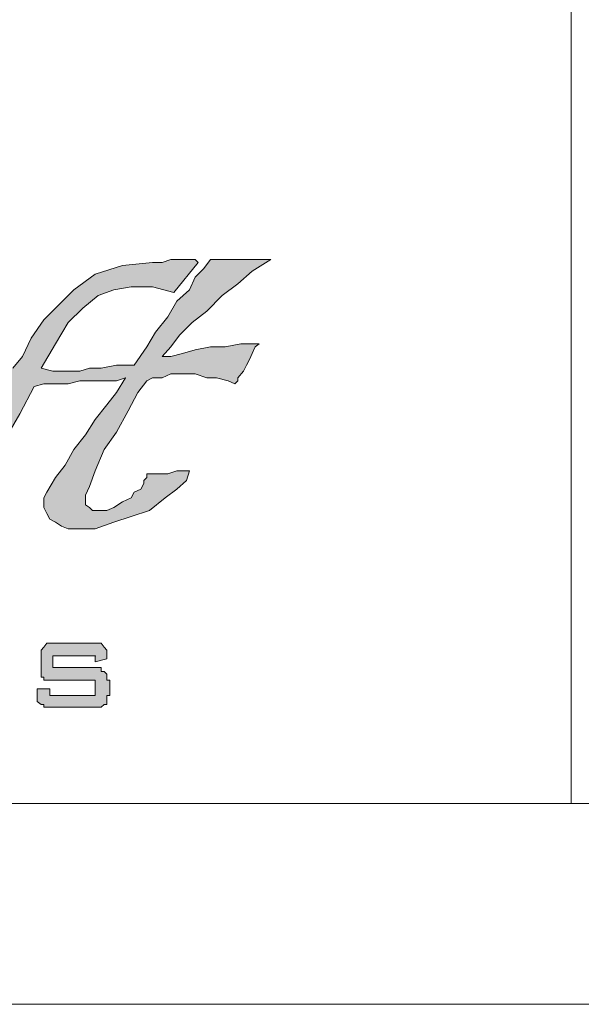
# Model space of a CAD drawing. Extents: x 0 to 840, y 0 to 594.
# Tile 30 of 84: x 702 to 716, y 5 to 30. Entities that reach past the tile are written whole.
import ezdxf

# ---------------------------------------------------------------- set-up
doc = ezdxf.new("R2010")
doc.units = 0
doc.header["$LTSCALE"] = 25.4
doc.header["$MEASUREMENT"] = 0
doc.layers.get('0').update_dxf_attribs({"linetype": 'CONTINUOUS'})
for name, color, linetype in [('010', 7, 'CONTINUOUS'), ('0_TABELLA', 7, 'CONTINUOUS'), ('0_TABELLAINTESTAZIONI_TABELLA', 7, 'CONTINUOUS'), ('0_TABELLAINTESTAZIONI_TABELLAINTESTAZIONI', 7, 'CONTINUOUS'), ('30', 1, 'CONTINUOUS'), ('DEFAULT', 7, 'CONTINUOUS')]:
    doc.layers.add(name, color=color, linetype=linetype)

# ---------------------------------------------------------------- blocks, each defined once
blk = doc.blocks.new('SE111')
at = {"layer": '0_TABELLAINTESTAZIONI_TABELLA', "color": 7, "linetype": 'Continuous', "lineweight": 0}
for p, q in [((453.045, 23.529), (452.828, 23.456)), ((453.262, 23.529), (453.045, 23.529)), ((453.43, 23.529), (453.262, 23.529)), ((453.575, 23.529), (453.43, 23.529)), ((453.647, 23.529), (453.575, 23.529)), ((453.72, 23.456), (453.647, 23.529)), ((454.033, 23.529), (453.864, 23.312)), ((455.528, 23.529), (454.033, 23.529)), ((455.069, 23.239), (455.528, 23.529)), ((451.839, 23.384), (451.164, 23.167)), ((452.587, 23.456), (451.839, 23.384)), ((452.828, 23.456), (452.587, 23.456)), ((453.117, 22.709), (453.72, 23.456)), ((453.864, 23.312), (453.647, 23.095)), ((451.164, 23.167), (450.634, 22.781)), ((453.647, 23.095), (453.503, 22.781)), ((454.708, 22.926), (455.069, 23.239)), ((451.622, 22.781), (452.056, 22.854)), ((452.056, 22.854), (452.587, 22.854)), ((452.587, 22.854), (453.117, 22.709)), ((454.322, 22.637), (454.708, 22.926)), ((450.634, 22.781), (450.248, 22.396)), ((450.851, 22.323), (451.237, 22.637)), ((451.237, 22.637), (451.622, 22.781)), ((453.503, 22.781), (453.189, 22.492)), ((453.937, 22.251), (454.322, 22.637)), ((450.248, 22.396), (449.887, 22.034)), ((450.489, 21.962), (450.851, 22.323)), ((453.189, 22.492), (452.972, 22.107)), ((452.972, 22.107), (452.659, 21.721)), ((453.575, 21.962), (453.937, 22.251)), ((449.887, 22.034), (449.573, 21.576)), ((450.176, 21.432), (450.489, 21.962)), ((453.262, 21.648), (453.575, 21.962)), ((449.573, 21.576), (449.356, 21.118)), ((452.659, 21.721), (452.442, 21.359)), ((453.045, 21.359), (453.262, 21.648)), ((449.814, 20.829), (450.176, 21.432)), ((452.442, 21.359), (452.129, 20.901)), ((452.828, 21.118), (453.045, 21.359)), ((454.033, 21.359), (453.647, 21.287)), ((454.395, 21.359), (454.033, 21.359)), ((454.78, 21.432), (454.395, 21.359)), ((454.997, 21.432), (454.78, 21.432)), ((455.238, 21.432), (454.997, 21.432)), ((455.069, 21.19), (455.142, 21.359)), ((455.142, 21.359), (455.238, 21.432)), ((449.356, 21.118), (449.115, 20.829)), ((453.045, 21.118), (452.828, 21.118)), ((453.334, 21.19), (453.045, 21.118)), ((453.647, 21.287), (453.334, 21.19)), ((454.997, 21.046), (455.069, 21.19)), ((450.104, 20.757), (449.814, 20.829)), ((451.02, 20.829), (450.779, 20.757)), ((451.309, 20.829), (451.02, 20.829)), ((451.695, 20.901), (451.309, 20.829)), ((452.129, 20.901), (451.695, 20.901)), ((454.853, 20.757), (454.925, 20.901)), ((454.925, 20.901), (454.997, 21.046)), ((450.321, 20.757), (450.104, 20.757)), ((450.562, 20.757), (450.321, 20.757)), ((450.779, 20.757), (450.562, 20.757)), ((451.695, 20.516), (451.912, 20.588)), ((451.912, 20.588), (451.695, 20.226)), ((452.442, 20.516), (452.587, 20.588)), ((452.587, 20.588), (452.828, 20.588)), ((452.828, 20.588), (453.045, 20.684)), ((453.045, 20.684), (453.334, 20.684)), ((453.334, 20.684), (453.647, 20.684)), ((453.647, 20.684), (453.937, 20.588)), ((453.937, 20.588), (454.178, 20.588)), ((454.178, 20.588), (454.467, 20.516)), ((454.708, 20.588), (454.853, 20.757)), ((454.708, 20.516), (454.708, 20.588)), ((449.284, 19.696), (449.646, 20.371)), ((449.646, 20.371), (449.887, 20.443)), ((449.887, 20.443), (450.176, 20.443)), ((450.176, 20.443), (450.489, 20.443)), ((450.489, 20.443), (450.779, 20.516)), ((450.779, 20.516), (451.092, 20.516)), ((451.092, 20.516), (451.381, 20.516)), ((451.381, 20.516), (451.695, 20.516)), ((452.225, 20.226), (452.442, 20.516)), ((454.467, 20.516), (454.636, 20.443)), ((454.636, 20.443), (454.708, 20.516)), ((451.695, 20.226), (451.454, 19.913)), ((451.984, 19.768), (452.225, 20.226)), ((451.454, 19.913), (451.164, 19.551)), ((448.898, 19.021), (449.284, 19.696)), ((451.695, 19.238), (451.984, 19.768)), ((451.164, 19.551), (450.923, 19.166)), ((450.923, 19.166), (450.634, 18.804)), ((451.381, 18.804), (451.695, 19.238)), ((450.634, 18.804), (450.417, 18.418)), ((451.164, 18.274), (451.381, 18.804)), ((450.417, 18.418), (450.176, 18.105)), ((451.02, 17.888), (451.164, 18.274)), ((452.442, 18.201), (452.442, 18.105)), ((452.514, 18.201), (452.442, 18.201)), ((452.659, 18.201), (452.514, 18.201)), ((452.828, 18.201), (452.659, 18.201)), ((452.972, 18.201), (452.828, 18.201)), ((453.189, 18.274), (452.972, 18.201)), ((453.334, 18.274), (453.189, 18.274)), ((453.43, 18.274), (453.334, 18.274)), ((453.503, 18.274), (453.43, 18.274)), ((453.43, 18.033), (453.503, 18.274)), ((450.176, 18.105), (449.959, 17.743)), ((450.923, 17.671), (451.02, 17.888)), ((452.37, 17.96), (452.297, 17.816)), ((452.442, 18.105), (452.37, 18.033)), ((452.37, 18.033), (452.37, 17.96)), ((453.189, 17.816), (453.43, 18.033)), ((449.959, 17.743), (449.887, 17.599)), ((450.923, 17.599), (450.923, 17.671)), ((452.129, 17.743), (452.056, 17.599)), ((452.297, 17.816), (452.129, 17.743)), ((452.9, 17.599), (453.189, 17.816)), ((449.887, 17.599), (449.887, 17.358)), ((450.923, 17.43), (450.923, 17.599)), ((451.02, 17.358), (450.923, 17.43)), ((451.839, 17.502), (451.622, 17.358)), ((452.056, 17.599), (451.839, 17.502)), ((452.514, 17.285), (452.9, 17.599)), ((449.887, 17.358), (449.959, 17.213)), ((449.959, 17.213), (450.031, 17.068)), ((451.092, 17.285), (451.02, 17.358)), ((451.164, 17.285), (451.092, 17.285)), ((451.237, 17.285), (451.164, 17.285)), ((451.454, 17.285), (451.237, 17.285)), ((451.622, 17.358), (451.454, 17.285)), ((452.056, 17.141), (452.514, 17.285)), ((450.031, 17.068), (450.176, 16.996)), ((450.176, 16.996), (450.321, 16.9)), ((451.164, 16.827), (451.622, 16.996)), ((451.622, 16.996), (452.056, 17.141)), ((450.321, 16.9), (450.489, 16.827)), ((450.489, 16.827), (450.706, 16.827)), ((450.706, 16.827), (451.164, 16.827)), ((449.887, 13.886), (449.959, 13.983)), ((449.959, 13.983), (450.031, 13.983)), ((450.031, 13.983), (450.104, 13.983)), ((450.104, 13.983), (450.176, 13.983)), ((450.176, 13.983), (451.092, 13.983)), ((451.092, 13.983), (451.164, 13.983)), ((451.164, 13.983), (451.237, 13.983)), ((451.237, 13.983), (451.309, 13.983)), ((451.309, 13.983), (451.381, 13.886)), ((449.814, 13.814), (449.887, 13.886)), ((449.814, 13.742), (449.814, 13.814)), ((449.814, 13.669), (449.814, 13.742)), ((451.381, 13.886), (451.454, 13.814)), ((451.454, 13.814), (451.454, 13.742)), ((451.454, 13.742), (451.454, 13.669)), ((449.814, 13.597), (449.814, 13.669)), ((449.814, 13.452), (449.814, 13.597)), ((450.104, 13.669), (450.104, 13.38)), ((451.164, 13.669), (450.104, 13.669)), ((451.164, 13.525), (451.164, 13.669)), ((451.454, 13.597), (451.164, 13.525)), ((451.454, 13.669), (451.454, 13.597)), ((449.814, 13.38), (449.814, 13.452)), ((449.814, 13.284), (449.814, 13.38)), ((449.814, 13.211), (449.814, 13.284)), ((450.104, 13.38), (451.092, 13.38)), ((451.092, 13.38), (451.164, 13.38)), ((451.164, 13.38), (451.237, 13.38)), ((451.237, 13.38), (451.309, 13.38)), ((451.309, 13.38), (451.309, 13.284)), ((451.309, 13.284), (451.381, 13.284)), ((451.381, 13.284), (451.454, 13.211)), ((449.814, 13.139), (449.814, 13.211)), ((449.887, 13.139), (449.814, 13.139)), ((449.887, 13.067), (449.887, 13.139)), ((449.959, 13.067), (449.887, 13.067)), ((450.031, 13.067), (449.959, 13.067)), ((450.104, 13.067), (450.031, 13.067)), ((450.176, 13.067), (450.104, 13.067)), ((451.164, 13.067), (450.176, 13.067)), ((451.164, 12.681), (451.164, 13.067)), ((451.454, 13.211), (451.454, 13.139)), ((451.454, 13.139), (451.454, 13.067)), ((451.454, 13.067), (451.526, 13.067)), ((451.526, 13.067), (451.526, 12.994)), ((451.526, 12.994), (451.526, 12.778)), ((449.718, 12.85), (450.031, 12.85)), ((449.718, 12.778), (449.718, 12.85)), ((449.718, 12.681), (449.718, 12.778)), ((450.031, 12.85), (450.031, 12.681)), ((451.526, 12.778), (451.526, 12.681)), ((449.718, 12.609), (449.718, 12.681)), ((449.718, 12.536), (449.718, 12.609)), ((449.814, 12.464), (449.718, 12.536)), ((450.031, 12.681), (451.164, 12.681)), ((451.454, 12.681), (451.454, 12.609)), ((451.526, 12.681), (451.454, 12.681)), ((451.454, 12.609), (451.454, 12.536)), ((451.454, 12.536), (451.454, 12.464)), ((449.887, 12.464), (449.814, 12.464)), ((449.887, 12.392), (449.887, 12.464)), ((449.959, 12.392), (449.887, 12.392)), ((450.031, 12.392), (449.959, 12.392)), ((450.104, 12.392), (450.031, 12.392)), ((451.092, 12.392), (450.104, 12.392)), ((451.164, 12.392), (451.092, 12.392)), ((451.237, 12.392), (451.164, 12.392)), ((451.309, 12.392), (451.237, 12.392)), ((451.381, 12.464), (451.309, 12.392)), ((451.454, 12.464), (451.381, 12.464))]:
    blk.add_line(p, q, dxfattribs=at)
for p in [(451.912, 20.588), (451.164, 13.669)]:
    blk.add_point(p, dxfattribs=at)
blk = doc.blocks.new('SE110')
at = {"layer": '0_TABELLAINTESTAZIONI_TABELLA', "color": 7, "linetype": 'Continuous', "lineweight": 0}
for p, q in [((453.045, 23.529), (452.828, 23.456)), ((453.262, 23.529), (453.045, 23.529)), ((453.43, 23.529), (453.262, 23.529)), ((453.575, 23.529), (453.43, 23.529)), ((453.647, 23.529), (453.575, 23.529)), ((453.72, 23.456), (453.647, 23.529)), ((454.033, 23.529), (453.864, 23.312)), ((455.528, 23.529), (454.033, 23.529)), ((455.069, 23.239), (455.528, 23.529)), ((451.839, 23.384), (451.164, 23.167)), ((452.587, 23.456), (451.839, 23.384)), ((452.828, 23.456), (452.587, 23.456)), ((453.117, 22.709), (453.72, 23.456)), ((453.864, 23.312), (453.647, 23.095)), ((451.164, 23.167), (450.634, 22.781)), ((453.647, 23.095), (453.503, 22.781)), ((454.708, 22.926), (455.069, 23.239)), ((451.622, 22.781), (452.056, 22.854)), ((452.056, 22.854), (452.587, 22.854)), ((452.587, 22.854), (453.117, 22.709)), ((454.322, 22.637), (454.708, 22.926)), ((450.634, 22.781), (450.248, 22.396)), ((450.851, 22.323), (451.237, 22.637)), ((451.237, 22.637), (451.622, 22.781)), ((453.503, 22.781), (453.189, 22.492)), ((453.937, 22.251), (454.322, 22.637)), ((450.248, 22.396), (449.887, 22.034)), ((450.489, 21.962), (450.851, 22.323)), ((453.189, 22.492), (452.972, 22.107)), ((452.972, 22.107), (452.659, 21.721)), ((453.575, 21.962), (453.937, 22.251)), ((449.887, 22.034), (449.573, 21.576)), ((450.176, 21.432), (450.489, 21.962)), ((453.262, 21.648), (453.575, 21.962)), ((449.573, 21.576), (449.356, 21.118)), ((452.659, 21.721), (452.442, 21.359)), ((453.045, 21.359), (453.262, 21.648)), ((449.814, 20.829), (450.176, 21.432)), ((452.442, 21.359), (452.129, 20.901)), ((452.828, 21.118), (453.045, 21.359)), ((454.033, 21.359), (453.647, 21.287)), ((454.395, 21.359), (454.033, 21.359)), ((454.78, 21.432), (454.395, 21.359)), ((454.997, 21.432), (454.78, 21.432)), ((455.238, 21.432), (454.997, 21.432)), ((455.069, 21.19), (455.142, 21.359)), ((455.142, 21.359), (455.238, 21.432)), ((449.356, 21.118), (449.115, 20.829)), ((453.045, 21.118), (452.828, 21.118)), ((453.334, 21.19), (453.045, 21.118)), ((453.647, 21.287), (453.334, 21.19)), ((454.997, 21.046), (455.069, 21.19)), ((450.104, 20.757), (449.814, 20.829)), ((451.02, 20.829), (450.779, 20.757)), ((451.309, 20.829), (451.02, 20.829)), ((451.695, 20.901), (451.309, 20.829)), ((452.129, 20.901), (451.695, 20.901)), ((454.853, 20.757), (454.925, 20.901)), ((454.925, 20.901), (454.997, 21.046)), ((450.321, 20.757), (450.104, 20.757)), ((450.562, 20.757), (450.321, 20.757)), ((450.779, 20.757), (450.562, 20.757)), ((451.695, 20.516), (451.912, 20.588)), ((451.912, 20.588), (451.695, 20.226)), ((452.442, 20.516), (452.587, 20.588)), ((452.587, 20.588), (452.828, 20.588)), ((452.828, 20.588), (453.045, 20.684)), ((453.045, 20.684), (453.334, 20.684)), ((453.334, 20.684), (453.647, 20.684)), ((453.647, 20.684), (453.937, 20.588)), ((453.937, 20.588), (454.178, 20.588)), ((454.178, 20.588), (454.467, 20.516)), ((454.708, 20.588), (454.853, 20.757)), ((454.708, 20.516), (454.708, 20.588)), ((449.284, 19.696), (449.646, 20.371)), ((449.646, 20.371), (449.887, 20.443)), ((449.887, 20.443), (450.176, 20.443)), ((450.176, 20.443), (450.489, 20.443)), ((450.489, 20.443), (450.779, 20.516)), ((450.779, 20.516), (451.092, 20.516)), ((451.092, 20.516), (451.381, 20.516)), ((451.381, 20.516), (451.695, 20.516)), ((452.225, 20.226), (452.442, 20.516)), ((454.467, 20.516), (454.636, 20.443)), ((454.636, 20.443), (454.708, 20.516)), ((451.695, 20.226), (451.454, 19.913)), ((451.984, 19.768), (452.225, 20.226)), ((451.454, 19.913), (451.164, 19.551)), ((451.695, 19.238), (451.984, 19.768)), ((451.164, 19.551), (450.923, 19.166)), ((450.923, 19.166), (450.634, 18.804)), ((451.381, 18.804), (451.695, 19.238)), ((450.634, 18.804), (450.417, 18.418)), ((451.164, 18.274), (451.381, 18.804)), ((450.417, 18.418), (450.176, 18.105)), ((451.02, 17.888), (451.164, 18.274)), ((452.442, 18.201), (452.442, 18.105)), ((452.514, 18.201), (452.442, 18.201)), ((452.659, 18.201), (452.514, 18.201)), ((452.828, 18.201), (452.659, 18.201)), ((452.972, 18.201), (452.828, 18.201)), ((453.189, 18.274), (452.972, 18.201)), ((453.334, 18.274), (453.189, 18.274)), ((453.43, 18.274), (453.334, 18.274)), ((453.503, 18.274), (453.43, 18.274)), ((453.43, 18.033), (453.503, 18.274)), ((450.176, 18.105), (449.959, 17.743)), ((450.923, 17.671), (451.02, 17.888)), ((452.37, 17.96), (452.297, 17.816)), ((452.442, 18.105), (452.37, 18.033)), ((452.37, 18.033), (452.37, 17.96)), ((453.189, 17.816), (453.43, 18.033)), ((449.959, 17.743), (449.887, 17.599)), ((450.923, 17.599), (450.923, 17.671)), ((452.129, 17.743), (452.056, 17.599)), ((452.297, 17.816), (452.129, 17.743)), ((452.9, 17.599), (453.189, 17.816)), ((449.887, 17.599), (449.887, 17.358)), ((450.923, 17.43), (450.923, 17.599)), ((451.02, 17.358), (450.923, 17.43)), ((451.839, 17.502), (451.622, 17.358)), ((452.056, 17.599), (451.839, 17.502)), ((452.514, 17.285), (452.9, 17.599)), ((449.887, 17.358), (449.959, 17.213)), ((449.959, 17.213), (450.031, 17.068)), ((451.092, 17.285), (451.02, 17.358)), ((451.164, 17.285), (451.092, 17.285)), ((451.237, 17.285), (451.164, 17.285)), ((451.454, 17.285), (451.237, 17.285)), ((451.622, 17.358), (451.454, 17.285)), ((452.056, 17.141), (452.514, 17.285)), ((450.031, 17.068), (450.176, 16.996)), ((450.176, 16.996), (450.321, 16.9)), ((451.164, 16.827), (451.622, 16.996)), ((451.622, 16.996), (452.056, 17.141)), ((450.321, 16.9), (450.489, 16.827)), ((450.489, 16.827), (450.706, 16.827)), ((450.706, 16.827), (451.164, 16.827)), ((449.887, 13.886), (449.959, 13.983)), ((449.959, 13.983), (450.031, 13.983)), ((450.031, 13.983), (450.104, 13.983)), ((450.104, 13.983), (450.176, 13.983)), ((450.176, 13.983), (451.092, 13.983)), ((451.092, 13.983), (451.164, 13.983)), ((451.164, 13.983), (451.237, 13.983)), ((451.237, 13.983), (451.309, 13.983)), ((451.309, 13.983), (451.381, 13.886)), ((449.814, 13.814), (449.887, 13.886)), ((449.814, 13.742), (449.814, 13.814)), ((449.814, 13.669), (449.814, 13.742)), ((451.381, 13.886), (451.454, 13.814)), ((451.454, 13.814), (451.454, 13.742)), ((451.454, 13.742), (451.454, 13.669)), ((449.814, 13.597), (449.814, 13.669)), ((449.814, 13.452), (449.814, 13.597)), ((450.104, 13.669), (450.104, 13.38)), ((451.164, 13.669), (450.104, 13.669)), ((451.164, 13.525), (451.164, 13.669)), ((451.454, 13.597), (451.164, 13.525)), ((451.454, 13.669), (451.454, 13.597)), ((449.814, 13.38), (449.814, 13.452)), ((449.814, 13.284), (449.814, 13.38)), ((449.814, 13.211), (449.814, 13.284)), ((450.104, 13.38), (451.092, 13.38)), ((451.092, 13.38), (451.164, 13.38)), ((451.164, 13.38), (451.237, 13.38)), ((451.237, 13.38), (451.309, 13.38)), ((451.309, 13.38), (451.309, 13.284)), ((451.309, 13.284), (451.381, 13.284)), ((451.381, 13.284), (451.454, 13.211)), ((449.814, 13.139), (449.814, 13.211)), ((449.887, 13.139), (449.814, 13.139)), ((449.887, 13.067), (449.887, 13.139)), ((449.959, 13.067), (449.887, 13.067)), ((450.031, 13.067), (449.959, 13.067)), ((450.104, 13.067), (450.031, 13.067)), ((450.176, 13.067), (450.104, 13.067)), ((451.164, 13.067), (450.176, 13.067)), ((451.164, 12.681), (451.164, 13.067)), ((451.454, 13.211), (451.454, 13.139)), ((451.454, 13.139), (451.454, 13.067)), ((451.454, 13.067), (451.526, 13.067)), ((451.526, 13.067), (451.526, 12.994)), ((451.526, 12.994), (451.526, 12.778)), ((449.718, 12.85), (450.031, 12.85)), ((449.718, 12.778), (449.718, 12.85)), ((449.718, 12.681), (449.718, 12.778)), ((450.031, 12.85), (450.031, 12.681)), ((451.526, 12.778), (451.526, 12.681)), ((449.718, 12.609), (449.718, 12.681)), ((449.718, 12.536), (449.718, 12.609)), ((449.814, 12.464), (449.718, 12.536)), ((450.031, 12.681), (451.164, 12.681)), ((451.454, 12.681), (451.454, 12.609)), ((451.526, 12.681), (451.454, 12.681)), ((451.454, 12.609), (451.454, 12.536)), ((451.454, 12.536), (451.454, 12.464)), ((449.887, 12.464), (449.814, 12.464)), ((449.887, 12.392), (449.887, 12.464)), ((449.959, 12.392), (449.887, 12.392)), ((450.031, 12.392), (449.959, 12.392)), ((450.104, 12.392), (450.031, 12.392)), ((451.092, 12.392), (450.104, 12.392)), ((451.164, 12.392), (451.092, 12.392)), ((451.237, 12.392), (451.164, 12.392)), ((451.309, 12.392), (451.237, 12.392)), ((451.381, 12.464), (451.309, 12.392)), ((451.454, 12.464), (451.381, 12.464))]:
    blk.add_line(p, q, dxfattribs=at)
for p in [(451.912, 20.588), (451.164, 13.669)]:
    blk.add_point(p, dxfattribs=at)
at = {"layer": '0_TABELLAINTESTAZIONI_TABELLAINTESTAZIONI', "color": 5, "linetype": 'Continuous', "lineweight": 0}
blk.add_lwpolyline([(448.898, 19.021), (449.284, 19.696), (449.646, 20.371), (449.887, 20.443), (450.176, 20.443), (450.489, 20.443), (450.779, 20.516), (451.092, 20.516), (451.381, 20.516), (451.695, 20.516), (451.912, 20.588), (451.912, 20.588), (451.695, 20.226), (451.454, 19.913), (451.164, 19.551), (450.923, 19.166), (450.634, 18.804), (450.417, 18.418), (450.176, 18.105), (449.959, 17.743), (449.887, 17.599), (449.887, 17.358), (449.959, 17.213), (450.031, 17.068), (450.176, 16.996), (450.321, 16.9), (450.489, 16.827), (450.706, 16.827), (451.164, 16.827), (451.622, 16.996), (452.056, 17.141), (452.514, 17.285), (452.9, 17.599), (453.189, 17.816), (453.43, 18.033), (453.503, 18.274), (453.43, 18.274), (453.334, 18.274), (453.189, 18.274), (452.972, 18.201), (452.828, 18.201), (452.659, 18.201), (452.514, 18.201), (452.442, 18.201), (452.442, 18.105), (452.37, 18.033), (452.37, 17.96), (452.297, 17.816), (452.129, 17.743), (452.056, 17.599), (451.839, 17.502), (451.622, 17.358), (451.454, 17.285), (451.237, 17.285), (451.164, 17.285), (451.092, 17.285), (451.02, 17.358), (450.923, 17.43), (450.923, 17.599), (450.923, 17.671), (451.02, 17.888), (451.164, 18.274), (451.381, 18.804), (451.695, 19.238), (451.984, 19.768), (452.225, 20.226), (452.442, 20.516), (452.587, 20.588), (452.828, 20.588), (453.045, 20.684), (453.334, 20.684), (453.647, 20.684), (453.937, 20.588), (454.178, 20.588), (454.467, 20.516), (454.636, 20.443), (454.708, 20.516), (454.708, 20.588), (454.853, 20.757), (454.925, 20.901), (454.997, 21.046), (455.069, 21.19), (455.142, 21.359), (455.238, 21.432), (454.997, 21.432), (454.78, 21.432), (454.395, 21.359), (454.033, 21.359), (453.647, 21.287), (453.334, 21.19), (453.045, 21.118), (452.828, 21.118), (453.045, 21.359), (453.262, 21.648), (453.575, 21.962), (453.937, 22.251), (454.322, 22.637), (454.708, 22.926), (455.069, 23.239), (455.528, 23.529), (454.033, 23.529), (453.864, 23.312), (453.647, 23.095), (453.503, 22.781), (453.189, 22.492), (452.972, 22.107), (452.659, 21.721), (452.442, 21.359), (452.129, 20.901), (451.695, 20.901), (451.309, 20.829), (451.02, 20.829), (450.779, 20.757), (450.562, 20.757), (450.321, 20.757), (450.104, 20.757), (449.814, 20.829), (450.176, 21.432), (450.489, 21.962), (450.851, 22.323), (451.237, 22.637), (451.622, 22.781), (452.056, 22.854), (452.587, 22.854), (453.117, 22.709), (453.72, 23.456), (453.647, 23.529), (453.575, 23.529), (453.43, 23.529), (453.262, 23.529), (453.045, 23.529), (452.828, 23.456), (452.587, 23.456), (451.839, 23.384), (451.164, 23.167), (450.634, 22.781), (450.248, 22.396), (449.887, 22.034), (449.573, 21.576), (449.356, 21.118), (449.115, 20.829)], dxfattribs=at)
blk.add_lwpolyline([(451.164, 13.669), (450.104, 13.669), (450.104, 13.38), (451.092, 13.38), (451.164, 13.38), (451.237, 13.38), (451.309, 13.38), (451.309, 13.284), (451.381, 13.284), (451.454, 13.211), (451.454, 13.139), (451.454, 13.067), (451.526, 13.067), (451.526, 12.994), (451.526, 12.778), (451.526, 12.681), (451.454, 12.681), (451.454, 12.609), (451.454, 12.536), (451.454, 12.464), (451.381, 12.464), (451.309, 12.392), (451.237, 12.392), (451.164, 12.392), (451.092, 12.392), (450.104, 12.392), (450.031, 12.392), (449.959, 12.392), (449.887, 12.392), (449.887, 12.464), (449.814, 12.464), (449.718, 12.536), (449.718, 12.609), (449.718, 12.681), (449.718, 12.778), (449.718, 12.85), (450.031, 12.85), (450.031, 12.681), (451.164, 12.681), (451.164, 13.067), (450.176, 13.067), (450.104, 13.067), (450.031, 13.067), (449.959, 13.067), (449.887, 13.067), (449.887, 13.139), (449.814, 13.139), (449.814, 13.211), (449.814, 13.284), (449.814, 13.38), (449.814, 13.452), (449.814, 13.597), (449.814, 13.669), (449.814, 13.742), (449.814, 13.814), (449.887, 13.886), (449.959, 13.983), (450.031, 13.983), (450.104, 13.983), (450.176, 13.983), (451.092, 13.983), (451.164, 13.983), (451.237, 13.983), (451.309, 13.983), (451.381, 13.886), (451.454, 13.814), (451.454, 13.742), (451.454, 13.669), (451.454, 13.597), (451.164, 13.525), (451.164, 13.669)], close=True, dxfattribs=at)
blk = doc.blocks.new('powersoft_a1')
at = {"linetype": 'Continuous', "lineweight": 0}
for points in [[(704.912, 20.588), (704.695, 20.226), (704.454, 19.913), (704.164, 19.551), (703.923, 19.166), (703.634, 18.804), (703.417, 18.418), (703.176, 18.105), (702.959, 17.743), (702.887, 17.599), (702.887, 17.358), (702.959, 17.213), (703.031, 17.068), (703.176, 16.996), (703.321, 16.9), (703.489, 16.827), (703.706, 16.827), (704.164, 16.827), (704.622, 16.996), (705.056, 17.141), (705.514, 17.285), (705.9, 17.599), (706.189, 17.816), (706.43, 18.033), (706.503, 18.274), (706.43, 18.274), (706.334, 18.274), (706.189, 18.274), (705.972, 18.201), (705.828, 18.201), (705.659, 18.201), (705.514, 18.201), (705.442, 18.201), (705.442, 18.105), (705.37, 18.033), (705.37, 17.96), (705.297, 17.816), (705.129, 17.743), (705.056, 17.599), (704.839, 17.502), (704.622, 17.358), (704.454, 17.285), (704.237, 17.285), (704.164, 17.285), (704.092, 17.285), (704.02, 17.358), (703.923, 17.43), (703.923, 17.599), (703.923, 17.671), (704.02, 17.888), (704.164, 18.274), (704.381, 18.804), (704.695, 19.238), (704.984, 19.768), (705.225, 20.226), (705.442, 20.516), (705.587, 20.588), (705.828, 20.588), (706.045, 20.684), (706.334, 20.684), (706.647, 20.684), (706.937, 20.588), (707.178, 20.588), (707.467, 20.516), (707.636, 20.443), (707.708, 20.516), (707.708, 20.588), (707.853, 20.757), (707.925, 20.901), (707.997, 21.046), (708.069, 21.19), (708.142, 21.359), (708.238, 21.432), (707.997, 21.432), (707.78, 21.432), (707.395, 21.359), (707.033, 21.359), (706.647, 21.287), (706.334, 21.19), (706.045, 21.118), (705.828, 21.118), (706.045, 21.359), (706.262, 21.648), (706.575, 21.962), (706.937, 22.251), (707.322, 22.637), (707.708, 22.926), (708.069, 23.239), (708.528, 23.529), (707.033, 23.529), (706.864, 23.312), (706.647, 23.095), (706.503, 22.781), (706.189, 22.492), (705.972, 22.107), (705.659, 21.721), (705.442, 21.359), (705.129, 20.901), (704.695, 20.901), (704.309, 20.829), (704.02, 20.829), (703.779, 20.757), (703.562, 20.757), (703.321, 20.757), (703.104, 20.757), (702.814, 20.829), (703.176, 21.432), (703.489, 21.962), (703.851, 22.323), (704.237, 22.637), (704.622, 22.781), (705.056, 22.854), (705.587, 22.854), (706.117, 22.709), (706.72, 23.456), (706.647, 23.529), (706.575, 23.529), (706.43, 23.529), (706.262, 23.529), (706.045, 23.529), (705.828, 23.456), (705.587, 23.456), (704.839, 23.384), (704.164, 23.167), (703.634, 22.781), (703.248, 22.396), (702.887, 22.034), (702.573, 21.576), (702.356, 21.118), (702.115, 20.829), (700.548, 20.829), (700.621, 20.757), (700.693, 20.588), (700.765, 20.516), (700.765, 20.443), (700.838, 20.371), (700.91, 20.299), (701.006, 20.299), (701.079, 20.299), (701.151, 20.299), (701.223, 20.299), (701.368, 20.299), (701.44, 20.299), (701.609, 20.299), (701.754, 20.299), (701.971, 20.371), (698.21, 15.092), (698.957, 14.489), (699.56, 15.333), (700.018, 16.08), (700.548, 16.827), (701.006, 17.599), (701.44, 18.346), (701.898, 19.021), (702.284, 19.696), (702.646, 20.371), (702.887, 20.443), (703.176, 20.443), (703.489, 20.443), (703.779, 20.516), (704.092, 20.516), (704.381, 20.516), (704.695, 20.516)], [(704.164, 13.669), (703.104, 13.669), (703.104, 13.38), (704.092, 13.38), (704.164, 13.38), (704.237, 13.38), (704.309, 13.38), (704.309, 13.284), (704.381, 13.284), (704.454, 13.211), (704.454, 13.139), (704.454, 13.067), (704.526, 13.067), (704.526, 12.994), (704.526, 12.778), (704.526, 12.681), (704.454, 12.681), (704.454, 12.609), (704.454, 12.536), (704.454, 12.464), (704.381, 12.464), (704.309, 12.392), (704.237, 12.392), (704.164, 12.392), (704.092, 12.392), (703.104, 12.392), (703.031, 12.392), (702.959, 12.392), (702.887, 12.392), (702.887, 12.464), (702.814, 12.464), (702.718, 12.536), (702.718, 12.609), (702.718, 12.681), (702.718, 12.778), (702.718, 12.85), (703.031, 12.85), (703.031, 12.681), (704.164, 12.681), (704.164, 13.067), (703.176, 13.067), (703.104, 13.067), (703.031, 13.067), (702.959, 13.067), (702.887, 13.067), (702.887, 13.139), (702.814, 13.139), (702.814, 13.211), (702.814, 13.284), (702.814, 13.38), (702.814, 13.452), (702.814, 13.597), (702.814, 13.669), (702.814, 13.742), (702.814, 13.814), (702.887, 13.886), (702.959, 13.983), (703.031, 13.983), (703.104, 13.983), (703.176, 13.983), (704.092, 13.983), (704.164, 13.983), (704.237, 13.983), (704.309, 13.983), (704.381, 13.886), (704.454, 13.814), (704.454, 13.742), (704.454, 13.669), (704.454, 13.597), (704.164, 13.525)]]:
    blk.add_hatch(color=5, dxfattribs=at).paths.add_polyline_path(points)
at = {"layer": '010', "lineweight": 0}
blk.add_line((830, 10), (25, 10), dxfattribs=at)
at = {"layer": '0_TABELLA', "color": 7, "linetype": 'Continuous', "lineweight": 0}
blk.add_line((716, 30), (716, 10), dxfattribs=at)
at = {"layer": '30', "lineweight": 0}
blk.add_line((835, 5), (20, 5), dxfattribs=at)
at = {"layer": 'DEFAULT', "color": 7, "linetype": 'Continuous', "lineweight": 0}
blk.add_line((831, 10), (646, 10), dxfattribs=at)
at = {"color": 0, "lineweight": 0}
for name in ['SE111', 'SE110']:
    blk.add_blockref(name, (253, 0), dxfattribs=at).dxf.unprotected_set("ltscale", 0)

msp = doc.modelspace()

# ---------------------------------------------------------------- block references
at = {"linetype": 'Continuous', "lineweight": 0}
msp.add_blockref('powersoft_a1', (0, 0), dxfattribs=at)

doc.saveas('drawing.dxf')
